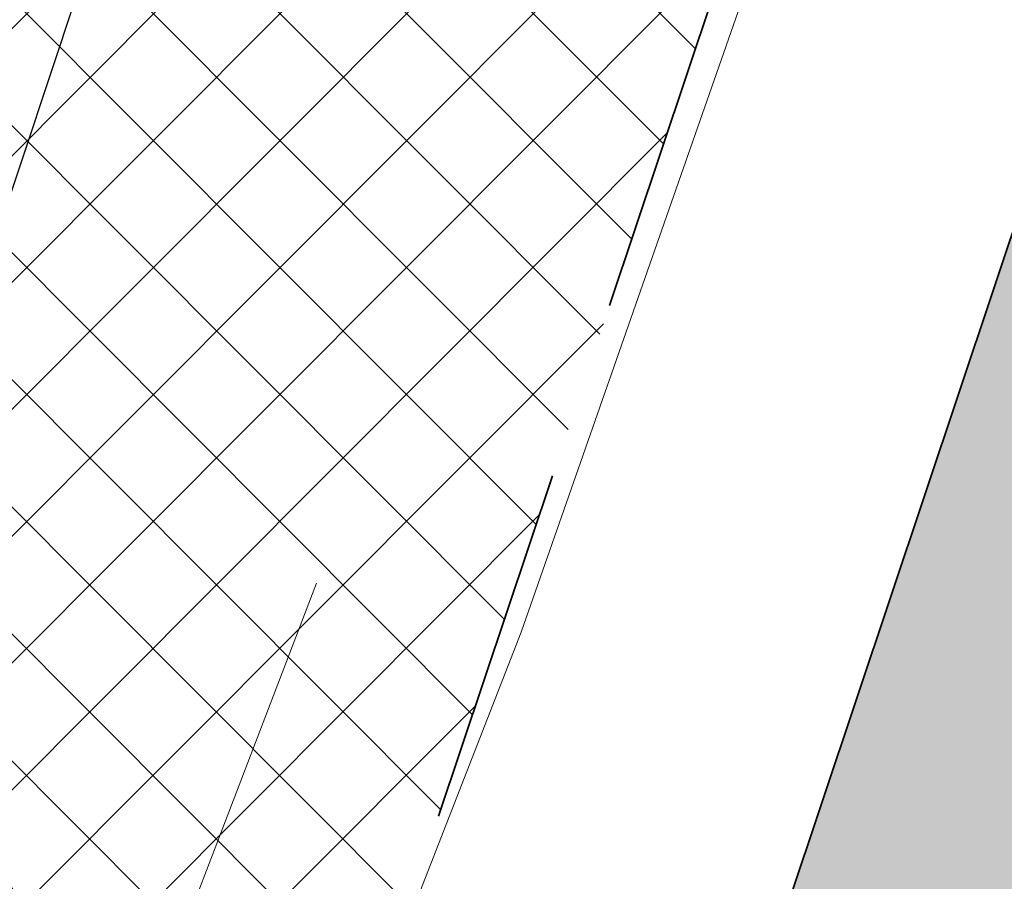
# Model space of a CAD drawing. Header units: metres. Extents: x 6599773 to 13199707, y 5688499 to 11377233.
# Tile 146 of 256: x 6599955.96 to 6599958.7, y 5688889.6 to 5688892. Entities that reach past the tile are written whole.
import ezdxf

# ---------------------------------------------------------------- set-up
doc = ezdxf.new("R2010")
doc.units = ezdxf.units.M
doc.header["$MEASUREMENT"] = 0
for name, pattern in [('1', [0]), ('BUG', [1.5, 1, -0.5]), ('GUK', [2, 1.5, -0.5])]:
    doc.linetypes.add(name, pattern=pattern)
for name, color, linetype, lineweight in [('_kolor chodnik', 50, '1', 0), ('_kolor zjazdy kostka', 7, '1', 0), ('_kolor ścieżka', 10, '1', 0), ('_kraweznik', 7, 'CONTINUOUS', 35), ('_obrzeze', 10, 'BUG', 35), ('AS__Nowe_granice', 140, 'CONTINUOUS', 30), ('Kontury', 90, 'GUK', 5), ('OTD_L_12', 7, 'CONTINUOUS', 5), ('OTK_L_5', 7, 'CONTINUOUS', 5)]:
    doc.layers.add(name, color=color, linetype=linetype, lineweight=lineweight)
doc.layers.add('_kolor jezdnia', color=7, linetype='1', lineweight=0, true_color=0x00dbdb)
doc.layers.add('_kolor pobocze', color=7, linetype='1', lineweight=0, true_color=0xff66ff)
pattern_1 = [(45, (0, 0), (-0.1767766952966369, 0.1767766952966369), []), (135, (0, 0), (-0.1767766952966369, -0.1767766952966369), [])]

msp = doc.modelspace()

# ---------------------------------------------------------------- hatches: boundary and pattern name
at = {"layer": '_kolor chodnik'}
h = msp.add_hatch(dxfattribs=at)
h.set_pattern_fill('ANSI37', color=256, scale=2)
h.set_pattern_definition(pattern_1)
h.paths.add_polyline_path([(6599849.938171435, 5688542.085872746), (6599852.232147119, 5688548.938742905), (6599853.573135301, 5688548.489851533), (6599853.827082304, 5688549.248475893), (6599851.793849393, 5688549.929093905), (6599849.895278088, 5688548.982823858), (6599847.823506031, 5688542.793750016)])
edge = h.paths.add_edge_path()
edge.add_line((6600018.106075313, 5689087.454911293), (6600022.42781917, 5689091.229234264))
edge.add_line((6600022.42781917, 5689091.229234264), (6600020.233254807, 5689093.742094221))
edge.add_line((6600020.233254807, 5689093.742094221), (6600017.159471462, 5689091.057656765))
edge.add_arc((6600023.275194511, 5689085.3851404), 8.341433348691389, 137.1531559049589, 148.8016577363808)
edge.add_line((6600016.140105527, 5689089.706021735), (6600018.106075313, 5689087.454911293))
h.paths.add_polyline_path([(6600038.501784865, 5689187.592294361), (6600037.906968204, 5689187.700586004), (6600037.63829624, 5689186.224843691), (6600038.240083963, 5689186.115282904)])
h.paths.add_polyline_path([(6600069.098302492, 5689360.276020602), (6600068.321239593, 5689360.413462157), (6600068.064048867, 5689358.936495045), (6600068.836639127, 5689358.799546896)])
h.paths.add_polyline_path([(6600082.393785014, 5689362.950258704), (6600082.941124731, 5689366.103121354), (6600081.481377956, 5689366.361351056), (6600080.923159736, 5689363.210828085)])
h.paths.add_polyline_path([(6600074.022236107, 5689388.065861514), (6600072.983907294, 5689388.249860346), (6600072.723374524, 5689386.77253894), (6600073.760538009, 5689386.588865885)])
h.paths.add_polyline_path([(6600105.613104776, 5689486.405659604), (6600106.749499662, 5689489.711933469), (6600105.298891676, 5689490.233346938), (6600104.143487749, 5689486.917306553)], flags=17)
h.paths.add_polyline_path([(6600132.519778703, 5689678.737346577), (6600131.761827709, 5689678.896110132), (6600131.444670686, 5689677.429261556), (6600132.212256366, 5689677.269208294)])
h.paths.add_polyline_path([(6600156.649397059, 5689798.7449027), (6600156.48800471, 5689797.958860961), (6600157.450195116, 5689797.757316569), (6600157.615023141, 5689798.542205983)])
h.paths.add_polyline_path([(6600189.055358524, 5689948.643107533), (6600187.902868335, 5689948.884512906), (6600187.600024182, 5689947.417400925), (6600188.748131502, 5689947.176379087)])
edge = h.paths.add_edge_path()
edge.add_line((6600204.459383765, 5690032.969035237), (6600204.153258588, 5690031.227801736))
edge.add_arc((6600202.328347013, 5690027.299936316), 4.331100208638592, 41.85300125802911, 65.08011549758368, ccw=False)
edge.add_arc((6600032.90393149, 5690051.979071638), 174.020003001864, 352.8070218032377, 353.495463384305)
edge.add_arc((6600202.372679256, 5690027.343587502), 5.999999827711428, 55.12102442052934, 69.64815978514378)
edge = h.paths.add_edge_path()
edge.add_line((6600205.046027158, 5690040.265402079), (6600204.972740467, 5690038.483452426))
edge.add_arc((6600203.986269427, 5690044.401803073), 5.999999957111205, 279.4630688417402, 294.9140560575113)
edge.add_line((6600206.513819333, 5690038.960158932), (6600206.607027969, 5690041.030672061))
edge.add_arc((6600203.986269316, 5690044.401803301), 4.270000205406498, 284.3702444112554, 307.86193139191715, ccw=False)
edge = h.paths.add_edge_path()
edge.add_arc((6600203.547470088, 5690044.558759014), 6.446878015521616, 324.4350091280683, 356.2013368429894, ccw=False)
edge.add_arc((6600203.986269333, 5690044.401803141), 6.00000007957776, 323.2169970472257, 357.4193489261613)
h.paths.add_polyline_path([(6600208.910055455, 5690121.713696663), (6600208.146285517, 5690121.748120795), (6600207.125602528, 5690121.794124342), (6600209.971605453, 5690121.665851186)])
edge = h.paths.add_edge_path()
edge.add_line((6600238.769818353, 5690481.648294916), (6600240.338176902, 5690490.873746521))
edge.add_line((6600240.338176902, 5690490.873746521), (6600241.251295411, 5690510.829461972))
edge.add_line((6600241.251295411, 5690510.829461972), (6600239.524022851, 5690510.928942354))
edge.add_line((6600239.524022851, 5690510.928942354), (6600238.633343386, 5690491.167757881))
edge.add_line((6600238.633343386, 5690491.167757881), (6600234.579716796, 5690467.661262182))
edge.add_line((6600234.579716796, 5690467.661262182), (6600234.449796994, 5690464.966873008))
edge.add_arc((6600242.443669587, 5690464.607462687), 8.00194818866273, 177.4256738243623, 268.2543056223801)
edge.add_line((6600242.199903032, 5690456.609228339), (6600242.216657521, 5690457.359274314))
edge.add_line((6600242.216657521, 5690457.359274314), (6600242.305257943, 5690458.836738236))
edge.add_arc((6600242.444504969, 5690464.607952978), 5.772894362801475, 177.0298084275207, 268.6178439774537, ccw=False)
edge.add_line((6600236.679365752, 5690464.907083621), (6600236.951876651, 5690470.95443634))
edge.add_line((6600236.951876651, 5690470.95443634), (6600238.150786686, 5690478.210832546))
edge.add_line((6600238.150786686, 5690478.210832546), (6600238.769818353, 5690481.648294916))
h.paths.add_polyline_path([(6600238.769818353, 5690481.648294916), (6600238.150786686, 5690478.210832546), (6600239.670056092, 5690477.930590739), (6600240.266710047, 5690481.376366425)], flags=17)
edge = h.paths.add_edge_path()
edge.add_line((6600223.366500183, 5690460.339976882), (6600223.276803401, 5690457.948865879))
edge.add_arc((6600221.105749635, 5690465.64864014), 7.999999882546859, 285.7465040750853, 299.8464885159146)
edge.add_line((6600225.08717264, 5690458.709744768), (6600225.240084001, 5690461.623695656))
edge.add_arc((6600221.105749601, 5690465.648640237), 5.769999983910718, 293.06724420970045, 315.7681070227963, ccw=False)
edge = h.paths.add_edge_path()
edge.add_arc((6600220.025145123, 5690444.676291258), 5.77000016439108, 37.996647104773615, 59.94382588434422, ccw=False)
edge.add_line((6600224.572175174, 5690448.22839199), (6600224.817793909, 5690451.081798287))
edge.add_arc((6600220.025145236, 5690444.676291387), 7.999999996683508, 53.19588653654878, 68.15166733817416)
edge.add_line((6600223.00235276, 5690452.101669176), (6600222.91504296, 5690449.670427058))
edge = h.paths.add_edge_path()
edge.add_arc((6600221.105749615, 5690465.648640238), 7.999999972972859, 328.0222308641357, 357.0132597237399)
edge.add_line((6600229.094882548, 5690465.23180147), (6600229.218816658, 5690467.593604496))
edge.add_line((6600229.218816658, 5690467.593604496), (6600228.218919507, 5690467.645774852))
edge.add_line((6600228.218919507, 5690467.645774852), (6600227.891778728, 5690461.411918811))
h.paths.add_polyline_path([(6600200.980142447, 5690012.236744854), (6600202.31727834, 5690011.956662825), (6600202.522293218, 5690012.935421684), (6600201.182321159, 5690013.216097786)])
h.paths.add_polyline_path([(6600196.457878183, 5689983.98337835), (6600195.202332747, 5689984.246370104), (6600194.899091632, 5689982.777335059), (6600196.150355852, 5689982.515240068)])
edge = h.paths.add_edge_path()
edge.add_line((6600112.305909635, 5689517.99101877), (6600112.691041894, 5689519.807934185))
edge.add_line((6600112.691041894, 5689519.807934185), (6600113.245521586, 5689522.423769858))
edge.add_line((6600113.245521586, 5689522.423769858), (6600111.553124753, 5689522.782507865))
edge.add_line((6600111.553124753, 5689522.782507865), (6600107.405864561, 5689503.217226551))
edge.add_line((6600107.405864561, 5689503.217226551), (6600099.494506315, 5689480.361667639))
edge.add_line((6600099.494506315, 5689480.361667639), (6600099.182814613, 5689478.891218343))
edge.add_arc((6600107.008997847, 5689477.232359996), 8.000059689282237, 168.0325629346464, 257.7529108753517)
edge.add_line((6600105.311960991, 5689469.414366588), (6600105.784990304, 5689471.593619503))
edge.add_arc((6600107.008927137, 5689477.232314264), 5.769999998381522, 168.0321375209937, 257.7533362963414, ccw=False)
edge.add_line((6600101.364343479, 5689478.42879883), (6600101.647245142, 5689479.76342708))
edge.add_line((6600101.647245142, 5689479.76342708), (6600104.143487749, 5689486.917306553))
edge.add_line((6600104.143487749, 5689486.917306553), (6600105.298891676, 5689490.233346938))
edge.add_line((6600105.298891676, 5689490.233346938), (6600108.240043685, 5689498.809726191))
edge.add_line((6600108.240043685, 5689498.809726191), (6600112.305909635, 5689517.99101877))
h.paths.add_polyline_path([(6600136.009573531, 5689645.499114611), (6600138.333647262, 5689645.012304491), (6600138.661671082, 5689646.578318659), (6600134.869459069, 5689647.372651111)])
at = {"layer": '_kolor jezdnia'}
h = msp.add_hatch(dxfattribs=at)
h.set_pattern_fill('ANSI37', color=256, scale=2.2)
h.set_pattern_definition([(311.9999999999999, (0, 0), (0.2043648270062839, 0.1840109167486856), []), (41.99999999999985, (0, 0), (-0.1840109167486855, 0.2043648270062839), [])])
edge = h.paths.add_edge_path()
edge.add_line((6599833.066047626, 5688539.933393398), (6599850.649511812, 5688527.983462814))
edge.add_arc((6599857.337592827, 5688536.653968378), 10.95025544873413, 169.5012687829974, 232.3548431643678, ccw=False)
edge.add_arc((6599858.085851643, 5688536.618142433), 11.69295282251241, 162.2507788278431, 169.9967502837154, ccw=False)
edge.add_line((6599846.949484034, 5688540.182754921), (6599847.823506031, 5688542.793750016))
edge.add_line((6599847.823506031, 5688542.793750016), (6599849.895278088, 5688548.982823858))
edge.add_line((6599849.895278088, 5688548.982823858), (6599852.434748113, 5688556.56906746))
edge.add_line((6599852.434748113, 5688556.56906746), (6599928.48625871, 5688783.760284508))
edge.add_line((6599928.48625871, 5688783.760284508), (6599931.025728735, 5688791.34652811))
edge.add_line((6599931.025728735, 5688791.34652811), (6599996.657773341, 5688987.411326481))
edge.add_line((6599996.657773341, 5688987.411326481), (6599999.197243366, 5688994.997570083))
edge.add_line((6599999.197243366, 5688994.997570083), (6600021.930100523, 5689062.908193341))
edge.add_line((6600021.930100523, 5689062.908193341), (6600017.620224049, 5689067.371531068))
edge.add_line((6600017.620224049, 5689067.371531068), (6600016.714558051, 5689064.654078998))
edge.add_line((6600016.714558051, 5689064.654078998), (6600012.423620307, 5689051.835617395))
edge.add_line((6600012.423620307, 5689051.835617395), (6600009.884150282, 5689044.249373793))
edge.add_line((6600009.884150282, 5689044.249373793), (6599977.53516164, 5688947.612159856))
edge.add_line((6599977.53516164, 5688947.612159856), (6599974.995691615, 5688940.025916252))
edge.add_line((6599974.995691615, 5688940.025916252), (6599942.096912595, 5688841.746295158))
edge.add_line((6599942.096912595, 5688841.746295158), (6599939.557442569, 5688834.160051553))
edge.add_line((6599939.557442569, 5688834.160051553), (6599882.679288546, 5688664.246042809))
edge.add_line((6599882.679288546, 5688664.246042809), (6599880.139818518, 5688656.659799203))
edge.add_line((6599880.139818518, 5688656.659799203), (6599852.464543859, 5688573.984527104))
edge.add_line((6599852.464543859, 5688573.984527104), (6599842.470137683, 5688544.127903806))
edge.add_arc((6599835.706422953, 5688546.652910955), 7.219660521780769, 248.54809133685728, 339.52856074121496, ccw=False)
h.paths.add_polyline_path([(6600044.653202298, 5689172.271628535), (6600046.276244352, 5689181.431901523), (6600047.759199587, 5689189.801539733), (6600051.0603021, 5689208.432603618), (6600052.368792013, 5689215.817578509), (6600054.808584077, 5689229.587499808), (6600056.11707399, 5689236.972474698), (6600057.346666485, 5689243.912161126), (6600058.655146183, 5689251.297078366), (6600058.831439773, 5689252.292060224), (6600060.098987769, 5689259.445963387), (6600060.139929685, 5689259.677035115), (6600061.407468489, 5689266.830886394), (6600072.329030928, 5689328.470998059), (6600073.637511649, 5689335.855921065), (6600077.337304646, 5689356.73715072), (6600078.820259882, 5689365.106788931), (6600081.142794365, 5689378.214921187), (6600082.53851694, 5689386.092227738), (6600095.187867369, 5689457.483787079), (6600091.082877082, 5689465.8405575), (6600089.043088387, 5689454.328211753), (6600087.870641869, 5689447.711051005), (6600087.560133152, 5689445.958573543), (6600086.562151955, 5689440.326076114), (6600082.433200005, 5689417.022719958), (6600080.95024477, 5689408.65308175), (6600077.202698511, 5689387.502337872), (6600075.719743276, 5689379.132699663), (6600073.469199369, 5689366.430874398), (6600071.986244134, 5689358.061236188), (6600069.986864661, 5689346.776955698), (6600068.591142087, 5689338.899649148), (6600065.559290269, 5689321.78820693), (6600064.163567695, 5689313.91090038), (6600059.719426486, 5689288.828650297), (6600058.323703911, 5689280.951343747), (6600057.563846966, 5689276.662793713), (6600056.168124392, 5689268.785487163), (6600054.804920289, 5689261.091711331), (6600053.409197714, 5689253.214404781), (6600053.264817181, 5689252.399536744), (6600051.869094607, 5689244.522230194), (6600051.183555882, 5689240.653124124), (6600049.787833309, 5689232.775817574), (6600046.593849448, 5689214.749319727), (6600045.198126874, 5689206.872013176), (6600044.41754409, 5689202.466488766), (6600042.934588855, 5689194.096850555), (6600036.429952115, 5689157.38538759), (6600034.94699688, 5689149.01574938), (6600030.579776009, 5689124.367629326), (6600027.529365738, 5689107.151445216), (6600024.895072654, 5689094.014582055), (6600030.583685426, 5689094.264316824), (6600032.945013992, 5689106.191885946), (6600043.170247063, 5689163.901990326)])
edge = h.paths.add_edge_path()
edge.add_line((6600111.106812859, 5689535.144351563), (6600111.256844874, 5689535.85214863))
edge.add_line((6600111.256844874, 5689535.85214863), (6600112.915748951, 5689543.678261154))
edge.add_line((6600112.915748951, 5689543.678261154), (6600117.304772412, 5689564.384094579))
edge.add_line((6600117.304772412, 5689564.384094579), (6600119.067357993, 5689572.699339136))
edge.add_line((6600119.067357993, 5689572.699339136), (6600120.087667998, 5689577.512794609))
edge.add_line((6600120.087667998, 5689577.512794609), (6600121.64289057, 5689584.849775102))
edge.add_line((6600121.64289057, 5689584.849775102), (6600128.436769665, 5689616.900852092))
edge.add_line((6600128.436769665, 5689616.900852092), (6600129.991992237, 5689624.237832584))
edge.add_line((6600129.991992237, 5689624.237832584), (6600132.660554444, 5689636.827148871))
edge.add_line((6600132.660554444, 5689636.827148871), (6600133.208838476, 5689639.444704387))
edge.add_line((6600133.208838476, 5689639.444704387), (6600134.848957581, 5689647.274775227))
edge.add_line((6600134.848957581, 5689647.274775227), (6600138.97649476, 5689666.979995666))
edge.add_line((6600138.97649476, 5689666.979995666), (6600140.51410642, 5689674.320687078))
edge.add_line((6600140.51410642, 5689674.320687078), (6600145.209128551, 5689696.735129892))
edge.add_line((6600145.209128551, 5689696.735129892), (6600146.746740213, 5689704.075821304))
edge.add_line((6600146.746740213, 5689704.075821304), (6600151.462308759, 5689726.588354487))
edge.add_line((6600151.462308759, 5689726.588354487), (6600152.999920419, 5689733.929045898))
edge.add_line((6600152.999920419, 5689733.929045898), (6600155.244070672, 5689744.642813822))
edge.add_line((6600155.244070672, 5689744.642813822), (6600156.781682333, 5689751.983505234))
edge.add_line((6600156.781682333, 5689751.983505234), (6600161.635515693, 5689775.156126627))
edge.add_line((6600161.635515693, 5689775.156126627), (6600163.378142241, 5689783.475576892))
edge.add_line((6600163.378142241, 5689783.475576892), (6600163.850769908, 5689785.731942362))
edge.add_line((6600163.850769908, 5689785.731942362), (6600167.028500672, 5689800.90270461))
edge.add_line((6600167.028500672, 5689800.90270461), (6600179.490888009, 5689860.399222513))
edge.add_line((6600179.490888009, 5689860.399222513), (6600181.233514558, 5689868.718672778))
edge.add_line((6600181.233514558, 5689868.718672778), (6600181.84713393, 5689871.648144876))
edge.add_line((6600181.84713393, 5689871.648144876), (6600183.38474559, 5689878.988836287))
edge.add_line((6600183.38474559, 5689878.988836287), (6600184.935818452, 5689886.393792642))
edge.add_line((6600184.935818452, 5689886.393792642), (6600186.575937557, 5689894.223863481))
edge.add_line((6600186.575937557, 5689894.223863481), (6600194.051338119, 5689929.912074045))
edge.add_line((6600194.051338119, 5689929.912074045), (6600195.691457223, 5689937.742144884))
edge.add_line((6600195.691457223, 5689937.742144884), (6600202.915799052, 5689972.231779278))
edge.add_line((6600202.915799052, 5689972.231779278), (6600204.555918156, 5689980.061850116))
edge.add_line((6600204.555918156, 5689980.061850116), (6600206.062781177, 5689987.255744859))
edge.add_line((6600206.062781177, 5689987.255744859), (6600207.702900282, 5689995.085815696))
edge.add_line((6600207.702900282, 5689995.085815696), (6600210.232559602, 5690007.162628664))
edge.add_line((6600210.232559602, 5690007.162628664), (6600211.694938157, 5690014.144150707))
edge.add_arc((6600028.177652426, 5690052.584442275), 187.5000004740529, 348.1696294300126, 357.4195276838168)
edge.add_line((6600215.487522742, 5690044.142720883), (6600208.310270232, 5690026.480446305))
edge.add_arc((6600032.903933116, 5690051.97907145), 177.2500013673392, 348.1696294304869, 351.7289130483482, ccw=False)
edge.add_line((6600206.38894146, 5690015.640182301), (6600205.966941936, 5690013.625519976))
edge.add_line((6600205.966941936, 5690013.625519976), (6600204.326822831, 5690005.795449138))
edge.add_line((6600204.326822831, 5690005.795449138), (6600197.076961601, 5689971.183982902))
edge.add_line((6600197.076961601, 5689971.183982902), (6600195.334335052, 5689962.864532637))
edge.add_line((6600195.334335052, 5689962.864532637), (6600193.44722506, 5689953.855305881))
edge.add_line((6600193.44722506, 5689953.855305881), (6600191.909227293, 5689946.512771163))
edge.add_line((6600191.909227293, 5689946.512771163), (6600185.49684423, 5689915.899498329))
edge.add_line((6600185.49684423, 5689915.899498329), (6600183.856521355, 5689908.068454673))
edge.add_line((6600183.856521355, 5689908.068454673), (6600182.066605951, 5689899.523243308))
edge.add_line((6600182.066605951, 5689899.523243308), (6600180.32407057, 5689891.204228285))
edge.add_line((6600180.32407057, 5689891.204228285), (6600174.320344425, 5689862.541919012))
edge.add_line((6600174.320344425, 5689862.541919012), (6600172.577809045, 5689854.222903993))
edge.add_line((6600172.577809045, 5689854.222903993), (6600163.663810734, 5689811.666703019))
edge.add_line((6600163.663810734, 5689811.666703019), (6600162.023782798, 5689803.837067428))
edge.add_line((6600162.023782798, 5689803.837067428), (6600160.924220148, 5689798.587659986))
edge.add_line((6600160.924220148, 5689798.587659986), (6600159.279208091, 5689790.734229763))
edge.add_line((6600159.279208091, 5689790.734229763), (6600157.107250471, 5689780.365115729))
edge.add_line((6600157.107250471, 5689780.365115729), (6600155.462238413, 5689772.511685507))
edge.add_line((6600155.462238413, 5689772.511685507), (6600153.380318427, 5689762.572418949))
edge.add_line((6600153.380318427, 5689762.572418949), (6600151.735124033, 5689754.718118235))
edge.add_line((6600151.735124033, 5689754.718118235), (6600148.586504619, 5689739.686336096))
edge.add_line((6600148.586504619, 5689739.686336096), (6600146.885007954, 5689731.563243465))
edge.add_line((6600146.885007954, 5689731.563243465), (6600141.75088822, 5689707.052510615))
edge.add_line((6600141.75088822, 5689707.052510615), (6600140.110896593, 5689699.223048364))
edge.add_line((6600140.110896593, 5689699.223048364), (6600133.483561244, 5689667.583574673))
edge.add_line((6600133.483561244, 5689667.583574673), (6600131.860394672, 5689659.834436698))
edge.add_line((6600131.860394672, 5689659.834436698), (6600131.740984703, 5689659.26436315))
edge.add_line((6600131.740984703, 5689659.26436315), (6600130.117814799, 5689651.515209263))
edge.add_line((6600130.117814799, 5689651.515209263), (6600127.278733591, 5689637.961189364))
edge.add_line((6600127.278733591, 5689637.961189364), (6600126.924568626, 5689636.290366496))
edge.add_line((6600126.924568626, 5689636.290366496), (6600125.166244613, 5689627.995226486))
edge.add_line((6600125.166244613, 5689627.995226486), (6600118.009503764, 5689594.232298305))
edge.add_line((6600118.009503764, 5689594.232298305), (6600116.251179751, 5689585.937158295))
edge.add_line((6600116.251179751, 5689585.937158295), (6600113.665314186, 5689573.737975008))
edge.add_line((6600113.665314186, 5689573.737975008), (6600111.898534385, 5689565.402943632))
edge.add_line((6600111.898534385, 5689565.402943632), (6600104.889982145, 5689532.33911599))
edge.add_line((6600104.889982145, 5689532.33911599), (6600103.226635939, 5689524.492047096))
edge.add_line((6600103.226635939, 5689524.492047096), (6600096.623876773, 5689493.342605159))
edge.add_line((6600096.623876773, 5689493.342605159), (6600094.968986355, 5689485.53542763))
edge.add_line((6600094.968986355, 5689485.53542763), (6600094.300101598, 5689482.379870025))
edge.add_line((6600094.300101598, 5689482.379870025), (6600099.182814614, 5689478.891218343))
edge.add_line((6600099.182814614, 5689478.891218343), (6600099.494506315, 5689480.361667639))
edge.add_line((6600099.494506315, 5689480.361667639), (6600111.106812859, 5689535.144351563))
edge = h.paths.add_edge_path()
edge.add_arc((6600239.213891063, 5690851.4003676), 10.0000000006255, -2.8342403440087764, 76.13703556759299, ccw=False)
edge.add_line((6600249.201658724, 5690850.905901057), (6600249.082723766, 5690848.503524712))
edge.add_line((6600249.082723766, 5690848.503524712), (6600247.016487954, 5690806.767468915))
edge.add_line((6600247.016487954, 5690806.767468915), (6600246.092398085, 5690789.152178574))
edge.add_line((6600246.092398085, 5690789.152178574), (6600233.768116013, 5690572.015170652))
edge.add_line((6600233.768116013, 5690572.015170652), (6600228.959056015, 5690465.29620206))
edge.add_line((6600228.959056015, 5690465.29620206), (6600234.588724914, 5690465.017134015))
edge.add_line((6600234.588724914, 5690465.017134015), (6600239.26254019, 5690571.767576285))
edge.add_line((6600239.26254019, 5690571.767576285), (6600252.505038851, 5690806.400146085))
edge.add_line((6600252.505038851, 5690806.400146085), (6600254.569211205, 5690848.094521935))
edge.add_arc((6600262.559425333, 5690847.6989487), 7.999999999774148, 76.13703557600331, 177.1657596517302, ccw=False)
edge.add_line((6600264.476229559, 5690855.465921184), (6600241.609896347, 5690861.109083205))
edge = h.paths.add_edge_path()
edge.add_line((6600250.031475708, 5690451.625307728), (6600250.231741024, 5690455.772579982))
edge.add_line((6600250.231741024, 5690455.772579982), (6600246.257763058, 5690456.417303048))
edge.add_line((6600246.257763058, 5690456.417303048), (6600242.171761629, 5690456.61060902))
edge.add_arc((6600242.563100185, 5690464.586983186), 7.985968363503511, 176.9123644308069, 267.1911945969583, ccw=False)
edge.add_line((6600234.588724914, 5690465.017134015), (6600228.959056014, 5690465.29620206))
edge.add_arc((6600220.965133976, 5690465.657286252), 8.002072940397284, 267.8289300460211, 357.413716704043, ccw=False)
edge.add_line((6600220.661989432, 5690457.660957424), (6600212.406915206, 5690458.119572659))
edge.add_line((6600212.406915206, 5690458.119572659), (6600208.431872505, 5690457.817501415))
edge.add_line((6600208.431872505, 5690457.817501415), (6600208.233912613, 5690454.548331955))
edge.add_line((6600208.233912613, 5690454.548331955), (6600212.129565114, 5690453.127270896))
edge.add_line((6600212.129565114, 5690453.127270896), (6600218.640548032, 5690452.76554962))
edge.add_line((6600218.640548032, 5690452.76554962), (6600216.486747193, 5690452.885205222))
edge.add_line((6600216.486747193, 5690452.885205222), (6600220.46890539, 5690452.663974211))
edge.add_arc((6600220.025145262, 5690444.676291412), 7.999999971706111, -0.3386579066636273, 86.8201700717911, ccw=False)
edge.add_line((6600228.025005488, 5690444.629006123), (6600227.803602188, 5690439.649256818))
edge.add_line((6600227.803602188, 5690439.649256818), (6600226.885525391, 5690435.936828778))
edge.add_line((6600226.885525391, 5690435.936828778), (6600225.534849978, 5690405.967249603))
edge.add_line((6600225.534849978, 5690405.967249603), (6600226.115199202, 5690402.187514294))
edge.add_line((6600226.115199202, 5690402.187514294), (6600213.445139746, 5690121.008786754))
edge.add_line((6600213.445139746, 5690121.008786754), (6600213.352800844, 5690118.960058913))
edge.add_line((6600213.352800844, 5690118.960058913), (6600209.980184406, 5690044.131649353))
edge.add_arc((6600203.986269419, 5690044.401803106), 5.999999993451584, 257.4162346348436, 357.41934921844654, ccw=False)
edge.add_line((6600202.679069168, 5690038.545931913), (6600201.589735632, 5690033.666039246))
edge.add_line((6600201.589735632, 5690033.666039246), (6600203.67987942, 5690033.199458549))
edge.add_arc((6600202.372679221, 5690027.343587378), 5.999999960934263, -8.27108729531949, 77.41623506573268, ccw=False)
edge.add_line((6600208.310270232, 5690026.480446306), (6600215.487522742, 5690044.142720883))
edge.add_line((6600215.487522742, 5690044.142720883), (6600216.199687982, 5690059.944661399))
edge.add_line((6600216.199687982, 5690059.944661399), (6600216.537356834, 5690067.437056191))
edge.add_line((6600216.537356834, 5690067.437056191), (6600223.893528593, 5690230.66011469))
edge.add_line((6600223.893528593, 5690230.66011469), (6600224.231197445, 5690238.152509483))
edge.add_line((6600224.231197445, 5690238.152509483), (6600233.507835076, 5690443.987992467))
edge.add_arc((6600241.499722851, 5690443.627812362), 7.999999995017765, 87.29208981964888, 177.4195277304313, ccw=False)
edge.add_line((6600241.877677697, 5690451.618879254), (6600246.021541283, 5690451.422886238))
edge.add_line((6600246.021541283, 5690451.422886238), (6600246.427694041, 5690451.443388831))
edge.add_line((6600246.427694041, 5690451.443388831), (6600246.793970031, 5690451.461878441))
edge.add_line((6600246.793970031, 5690451.461878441), (6600250.031475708, 5690451.625307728))
edge = h.paths.add_edge_path()
edge.add_line((6600007.33756506, 5689086.20374581), (6600006.980466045, 5689080.740822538))
edge.add_line((6600006.980466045, 5689080.740822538), (6600007.229745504, 5689080.720859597))
edge.add_line((6600007.229745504, 5689080.720859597), (6600008.093335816, 5689080.601653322))
edge.add_line((6600008.093335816, 5689080.601653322), (6600008.702681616, 5689080.53831051))
edge.add_arc((6600008.140193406, 5689070.554142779), 9.999999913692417, -18.557800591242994, 86.77547804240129, ccw=False)
edge.add_line((6600017.620224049, 5689067.371531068), (6600021.930100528, 5689062.908193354))
edge.add_arc((6599734.83819726, 5689159.011261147), 302.7499967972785, 341.4922000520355, 343.8640860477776)
edge.add_arc((6600034.895369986, 5689072.315877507), 9.581213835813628, 98.63328270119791, 164.5273290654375, ccw=False)
edge.add_line((6600033.457137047, 5689081.788529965), (6600033.832640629, 5689081.798737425))
edge.add_line((6600033.832640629, 5689081.798737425), (6600034.422462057, 5689082.05700874))
edge.add_line((6600034.422462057, 5689082.05700874), (6600036.833623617, 5689082.139040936))
edge.add_line((6600036.833623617, 5689082.139040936), (6600036.730225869, 5689087.148851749))
edge.add_line((6600036.730225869, 5689087.148851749), (6600036.579860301, 5689087.134303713))
edge.add_arc((6600036.479565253, 5689093.136286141), 6.002820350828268, 169.1687651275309, 270.9573417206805, ccw=False)
edge.add_line((6600030.583685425, 5689094.264316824), (6600024.895072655, 5689094.014582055))
edge.add_arc((6600015.200558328, 5689096.162123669), 9.929528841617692, 271.0943432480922, 347.5094668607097, ccw=False)
edge.add_arc((6600014.909438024, 5689089.646776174), 3.446070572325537, 264.4236009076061, 278.0194998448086, ccw=False)
edge.add_line((6600014.574573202, 5689086.217014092), (6600014.299554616, 5689086.232508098))
edge.add_line((6600014.299554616, 5689086.232508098), (6600010.474232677, 5689086.448019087))
edge.add_line((6600010.474232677, 5689086.448019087), (6600007.33756506, 5689086.20374581))
edge = h.paths.add_edge_path()
edge.add_line((6600105.490725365, 5689463.953528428), (6600106.927559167, 5689464.047234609))
edge.add_line((6600106.927559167, 5689464.047234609), (6600107.835, 5689468.66))
edge.add_line((6600107.835, 5689468.66), (6600105.311960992, 5689469.414366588))
edge.add_arc((6600107.008997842, 5689477.232359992), 8.000059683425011, 168.0325628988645, 257.7529109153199, ccw=False)
edge.add_line((6600099.182814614, 5689478.891218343), (6600094.300101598, 5689482.379870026))
edge.add_arc((6600586.245114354, 5689378.10423892), 502.8750369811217, 168.032376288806, 169.9522165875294)
edge.add_line((6600091.082877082, 5689465.8405575), (6600095.187867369, 5689457.483787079))
edge.add_arc((6600103.06517392, 5689456.088064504), 8.000000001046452, 77.7533362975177, 169.9524553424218, ccw=False)
edge.add_line((6600104.762140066, 5689463.906012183), (6600105.490725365, 5689463.953528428))
at = {"layer": '_kolor pobocze'}
h = msp.add_hatch(dxfattribs=at)
h.set_pattern_fill('ANSI37', color=256, scale=2)
h.set_pattern_definition(pattern_1)
edge = h.paths.add_edge_path()
edge.add_line((6600035.926965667, 5689101.56944285), (6600036.046865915, 5689102.311543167))
edge.add_arc((6600058.171848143, 5689233.778275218), 133.3154772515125, 259.4578941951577, 260.4470163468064, ccw=False)
edge.add_line((6600033.780707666, 5689102.713067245), (6600032.142559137, 5689101.847662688))
edge.add_arc((6599734.838175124, 5689159.011266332), 302.7500195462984, 347.6801154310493, 349.11639019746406, ccw=False)
edge.add_arc((6600036.478170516, 5689093.133441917), 6.000000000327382, 167.68011541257, 271.5571101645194)
edge.add_line((6600036.64121064, 5689087.1356575), (6600036.730491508, 5689087.137804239))
edge.add_line((6600036.730491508, 5689087.137804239), (6600036.71246321, 5689087.887583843))
edge.add_line((6600036.71246321, 5689087.887583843), (6600036.559840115, 5689087.884077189))
edge.add_arc((6600036.482532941, 5689093.14290691), 5.259397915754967, 170.6455005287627, 270.84221319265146, ccw=False)
edge.add_arc((6600545.796425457, 5688991.216220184), 524.6691769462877, 167.9170060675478, 168.7028219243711, ccw=False)
edge.add_line((6600032.751078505, 5689101.044345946), (6600034.011432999, 5689101.917298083))
edge.add_line((6600034.011432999, 5689101.917298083), (6600035.926965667, 5689101.56944285))
edge = h.paths.add_edge_path()
edge.add_line((6600002.828843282, 5688994.032881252), (6600003.066918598, 5688994.744091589))
edge.add_line((6600003.066918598, 5688994.744091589), (6600001.227880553, 5688995.359703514))
edge.add_line((6600001.227880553, 5688995.359703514), (6600000.55876659, 5688996.702196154))
edge.add_line((6600000.55876659, 5688996.702196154), (6600022.641310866, 5689062.67011804))
edge.add_arc((6599734.83819395, 5689159.011262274), 303.5000002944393, 341.4922000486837, 343.8640860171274)
edge.add_arc((6600035.267451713, 5689072.092773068), 9.250000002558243, 91.55711016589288, 163.8640860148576, ccw=False)
edge.add_line((6600035.016098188, 5689081.339357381), (6600036.868703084, 5689081.389717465))
edge.add_line((6600036.868703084, 5689081.389717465), (6600036.850674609, 5689082.139504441))
edge.add_line((6600036.850674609, 5689082.139504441), (6600034.995718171, 5689082.089080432))
edge.add_arc((6600035.267451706, 5689072.092773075), 9.999999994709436, 91.55711014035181, 163.8640860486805)
edge.add_arc((6599734.838192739, 5689159.011262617), 302.7500015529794, 341.4922000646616, 343.8640860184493, ccw=False)
edge.add_line((6600021.930100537, 5689062.908193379), (6599999.748942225, 5688996.6456785))
edge.add_line((6599999.748942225, 5688996.6456785), (6600000.695212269, 5688994.747107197))
edge.add_line((6600000.695212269, 5688994.747107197), (6600002.828843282, 5688994.032881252))
h.paths.add_polyline_path([(6599971.7492186, 5688907.297112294), (6599971.084233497, 5688908.631320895), (6599997.822068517, 5688988.526766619), (6599999.164561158, 5688989.195880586), (6600001.003599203, 5688988.580268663), (6600001.241674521, 5688989.291479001), (6599999.108043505, 5688990.005704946), (6599997.2094722, 5688989.059434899), (6599970.270280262, 5688908.583087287), (6599971.216550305, 5688906.684515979), (6599973.350181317, 5688905.970290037), (6599973.588256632, 5688906.681500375)])
h.paths.add_polyline_path([(6599932.504667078, 5688790.060553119), (6599931.835553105, 5688791.403045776), (6599968.343406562, 5688900.4641754), (6599969.685899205, 5688901.133289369), (6599971.524937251, 5688900.517677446), (6599971.763012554, 5688901.228887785), (6599969.629381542, 5688901.94311373), (6599967.730810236, 5688900.996843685), (6599931.025728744, 5688791.34652811), (6599931.971998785, 5688789.447956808), (6599933.988392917, 5688788.772975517), (6599934.226774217, 5688789.484136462)])
at = {"layer": '_kolor zjazdy kostka'}
h = msp.add_hatch(dxfattribs=at)
h.set_pattern_fill('ANSI37', color=256, scale=2)
h.set_pattern_definition(pattern_1)
h.paths.add_polyline_path([(6600244.137440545, 5690813.934732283), (6600242.369522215, 5690814.022127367), (6600242.097568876, 5690808.528921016), (6600243.865482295, 5690808.44142671)])
h.paths.add_polyline_path([(6600247.012128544, 5690806.679412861), (6600247.44273645, 5690815.377295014), (6600247.393289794, 5690814.378518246), (6600247.113277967, 5690808.722537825)])
h.paths.add_polyline_path([(6600242.297085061, 5690788.088808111), (6600240.958726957, 5690788.155683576), (6600240.648818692, 5690782.664569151), (6600241.987258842, 5690782.599147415)])
h.paths.add_polyline_path([(6600245.558275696, 5690780.919298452), (6600246.037231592, 5690789.405686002), (6600244.985820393, 5690788.453468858), (6600244.612601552, 5690781.981345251)])
h.paths.add_polyline_path([(6600241.348405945, 5690723.711515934), (6600242.272017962, 5690722.691689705), (6600242.749709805, 5690731.155680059), (6600241.698138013, 5690730.203317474), (6600241.472690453, 5690726.27550499)])
h.paths.add_polyline_path([(6600225.772794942, 5690394.589141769), (6600224.731429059, 5690393.637598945), (6600224.461246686, 5690387.644646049), (6600225.412923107, 5690386.603142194)])
h.paths.add_polyline_path([(6600223.012390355, 5690333.280720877), (6600223.372595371, 5690341.272607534), (6600222.32835346, 5690340.318436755), (6600222.058239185, 5690334.324941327)])
h.paths.add_polyline_path([(6600215.496388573, 5690166.390602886), (6600215.856593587, 5690174.382489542), (6600214.812834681, 5690173.428760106), (6600214.542018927, 5690167.435062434)])
h.paths.add_polyline_path([(6600212.446537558, 5690121.053392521), (6600213.399499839, 5690120.010473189), (6600213.788744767, 5690128.503024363), (6600212.745135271, 5690127.54943145)])
h.paths.add_polyline_path([(6600209.977420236, 5690121.665589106), (6600210.225142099, 5690127.162117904), (6600207.346107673, 5690127.291879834), (6600207.119593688, 5690121.794395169)])
h.paths.add_polyline_path([(6600207.950178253, 5690070.725854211), (6600204.880846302, 5690070.828947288), (6600204.643784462, 5690065.333808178), (6600207.702521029, 5690065.204598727)])
h.paths.add_polyline_path([(6600200.981479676, 5690012.236464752), (6600199.969248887, 5690007.339980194), (6600201.282587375, 5690007.064882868), (6600202.31726072, 5690011.956666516)])
h.paths.add_polyline_path([(6600193.613960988, 5689970.406358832), (6600192.398010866, 5689970.660657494), (6600191.286205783, 5689965.274578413), (6600192.486379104, 5689965.023185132)])
h.paths.add_polyline_path([(6600189.061271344, 5689948.671423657), (6600189.984133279, 5689953.050774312), (6600188.818902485, 5689953.32186217), (6600187.908781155, 5689948.91282903)])
h.paths.add_polyline_path([(6600180.976201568, 5689915.317449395), (6600179.952861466, 5689910.421322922), (6600181.008474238, 5689910.200199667), (6600182.033843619, 5689915.09540201)])
h.paths.add_polyline_path([(6600176.508279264, 5689893.538690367), (6600177.476023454, 5689893.335973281), (6600178.603605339, 5689898.719146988), (6600177.636002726, 5689898.922290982)])
h.paths.add_polyline_path([(6600179.28182965, 5689859.401159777), (6600180.522246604, 5689860.211927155), (6600181.057490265, 5689860.561775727), (6600183.598022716, 5689860.029600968), (6600184.726606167, 5689865.412570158), (6600182.186324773, 5689865.943033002), (6600181.604764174, 5689866.832779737), (6600181.024456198, 5689867.720610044)])
h.paths.add_polyline_path([(6600160.20081012, 5689810.862606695), (6600159.232772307, 5689811.065842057), (6600158.207991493, 5689806.171529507), (6600159.17573568, 5689805.968812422)])
h.paths.add_polyline_path([(6600156.493917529, 5689797.987177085), (6600155.463416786, 5689793.068691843), (6600156.431160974, 5689792.865974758), (6600157.461419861, 5689797.784520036)])
edge = h.paths.add_edge_path()
edge.add_arc((6600173.111981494, 5689800.679690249), 5.999999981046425, 204.6731153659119, 239.5411154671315, ccw=False)
edge.add_arc((6600173.162096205, 5689800.685330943), 6.047914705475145, 168.3203586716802, 204.5234866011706, ccw=False)
edge.add_line((6600167.239404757, 5689801.909666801), (6600163.65166784, 5689784.781499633))
edge.add_arc((6600169.524220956, 5689783.551410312), 5.999999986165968, 139.2146049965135, 168.1696294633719, ccw=False)
edge.add_arc((6600169.524220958, 5689783.551410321), 5.999999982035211, 96.80962310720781, 139.2146050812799, ccw=False)
edge.add_line((6600168.81279652, 5689789.509083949), (6600170.070461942, 5689795.507731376))
h.paths.add_polyline_path([(6600163.526364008, 5689776.866746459), (6600166.051243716, 5689776.337874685), (6600167.179826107, 5689781.720838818), (6600164.653945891, 5689782.24992016), (6600163.941148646, 5689783.340449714), (6600163.493329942, 5689784.025580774), (6600161.750703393, 5689775.706130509), (6600162.438017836, 5689776.155376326)])
h.paths.add_polyline_path([(6600152.614191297, 5689774.643430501), (6600153.639138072, 5689779.536616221), (6600152.646757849, 5689779.74492896), (6600151.646447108, 5689774.846147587)])
h.paths.add_polyline_path([(6600150.121074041, 5689767.466820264), (6600148.177624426, 5689758.167954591), (6600149.115997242, 5689757.971390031), (6600151.066362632, 5689767.268392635)])
h.paths.add_polyline_path([(6600142.970741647, 5689739.332500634), (6600141.888449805, 5689734.142420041), (6600144.036614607, 5689733.695518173), (6600145.123068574, 5689738.882330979)])
h.paths.add_polyline_path([(6600136.256357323, 5689701.052153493), (6600137.154085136, 5689700.864096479), (6600138.287960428, 5689706.274871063), (6600137.38649247, 5689706.464182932)])
h.paths.add_polyline_path([(6600130.081494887, 5689667.099389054), (6600129.212847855, 5689667.281639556), (6600128.083282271, 5689661.898895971), (6600128.953953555, 5689661.716447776)])
h.paths.add_polyline_path([(6600128.397394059, 5689659.030340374), (6600127.554144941, 5689659.207226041), (6600126.493408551, 5689653.810049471), (6600127.269860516, 5689653.647397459)])
h.paths.add_polyline_path([(6600134.990411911, 5689640.633636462), (6600137.30714639, 5689640.148363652), (6600138.339560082, 5689645.040620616), (6600136.015486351, 5689645.500958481), (6600135.435178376, 5689646.388788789), (6600134.8548704, 5689647.276619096), (6600133.214751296, 5689639.446548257), (6600134.102581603, 5689640.026856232)])
h.paths.add_polyline_path([(6600122.164164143, 5689634.294831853), (6600121.024067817, 5689628.914244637), (6600122.015114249, 5689628.705875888), (6600123.155614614, 5689634.086346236)])
h.paths.add_polyline_path([(6600114.542075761, 5689593.450769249), (6600113.493359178, 5689593.398339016), (6600112.364315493, 5689588.045694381), (6600113.29076438, 5689587.547532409)])
h.paths.add_polyline_path([(6600110.194543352, 5689572.941097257), (6600109.207819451, 5689573.148880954), (6600108.06771793, 5689567.768269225), (6600109.050143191, 5689567.53521504)])
h.paths.add_polyline_path([(6600119.083213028, 5689565.540446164), (6600119.089125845, 5689565.542290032), (6600121.462438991, 5689565.065690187), (6600122.598093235, 5689570.447168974), (6600120.229622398, 5689570.949214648), (6600119.651446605, 5689571.8119627), (6600119.073270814, 5689572.72765526), (6600117.310757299, 5689564.412754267)])
h.paths.add_polyline_path([(6600101.698666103, 5689532.937884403), (6600100.730666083, 5689533.141679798), (6600099.694214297, 5689528.250234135), (6600100.669121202, 5689528.045267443)])
h.paths.add_polyline_path([(6600094.06402112, 5689496.827028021), (6600093.080194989, 5689497.033910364), (6600092.036590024, 5689492.143967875), (6600093.038865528, 5689491.933250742)])
h.paths.add_polyline_path([(6600083.709836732, 5689453.749808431), (6600082.738586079, 5689448.336231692), (6600084.647281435, 5689448.027407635), (6600085.606840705, 5689453.416583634)])
h.paths.add_polyline_path([(6600084.434394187, 5689446.825895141), (6600083.731191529, 5689446.921126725), (6600082.928047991, 5689442.491821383), (6600083.649300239, 5689442.394910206)])
h.paths.add_polyline_path([(6600078.04194071, 5689410.721110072), (6600078.996952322, 5689416.137564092), (6600078.0548333, 5689416.304853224), (6600077.111232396, 5689410.886043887)])
h.paths.add_polyline_path([(6600072.911565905, 5689386.768652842), (6600071.96046622, 5689381.312635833), (6600072.800073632, 5689381.163221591), (6600073.76645083, 5689386.590709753)])
h.paths.add_polyline_path([(6600082.887400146, 5689379.432062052), (6600085.278102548, 5689379.034943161), (6600086.160383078, 5689383.956496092), (6600083.759726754, 5689384.355378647), (6600083.152078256, 5689385.224725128), (6600082.544429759, 5689386.094071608), (6600081.148707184, 5689378.216765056), (6600082.018053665, 5689378.824413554)])
h.paths.add_polyline_path([(6600080.731401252, 5689363.247695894), (6600080.041469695, 5689363.369939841), (6600079.433821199, 5689364.239286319), (6600078.8261727, 5689365.108632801), (6600077.343217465, 5689356.73899459), (6600078.212563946, 5689357.346643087), (6600079.081910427, 5689357.954291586), (6600081.429189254, 5689357.564866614), (6600082.388748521, 5689362.980514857)])
h.paths.add_polyline_path([(6600069.104215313, 5689360.304336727), (6600070.063917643, 5689365.720487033), (6600069.2708267, 5689365.861009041), (6600068.327152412, 5689360.441778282)])
h.paths.add_polyline_path([(6600066.55061698, 5689345.891799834), (6600065.546169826, 5689346.069805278), (6600064.677796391, 5689341.145792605), (6600065.678290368, 5689340.968483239)])
h.paths.add_polyline_path([(6600061.138656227, 5689321.077501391), (6600060.270282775, 5689316.15348863), (6600061.250715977, 5689315.979734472), (6600062.127590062, 5689320.902245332)])
h.paths.add_polyline_path([(6600055.325252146, 5689288.11325564), (6600054.456878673, 5689283.189242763), (6600055.410852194, 5689283.020177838), (6600056.28317863, 5689287.917022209)])
h.paths.add_polyline_path([(6600048.045675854, 5689182.819289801), (6600050.371939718, 5689182.407116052), (6600051.314445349, 5689187.67761207), (6600048.980409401, 5689188.064690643), (6600048.372760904, 5689188.934037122), (6600047.765112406, 5689189.803383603), (6600046.306982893, 5689181.603992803), (6600046.972918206, 5689182.069462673)])
h.paths.add_polyline_path([(6600040.943690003, 5689201.374141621), (6600039.339175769, 5689201.66987967), (6600038.429882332, 5689196.244216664), (6600039.984130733, 5689195.958493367)])
h.paths.add_polyline_path([(6600032.993704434, 5689156.473759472), (6600032.278185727, 5689156.600537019), (6600031.299242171, 5689151.188930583), (6600032.034145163, 5689151.058111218)])
h.paths.add_polyline_path([(6600026.309179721, 5689123.603833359), (6600025.417362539, 5689118.683970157), (6600026.271201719, 5689118.532684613), (6600027.143528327, 5689123.456001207)])
h.paths.add_polyline_path([(6600013.302986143, 5689054.462576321), (6600015.84245617, 5689062.048819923), (6600014.576741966, 5689061.417973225), (6600012.672139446, 5689055.728290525)])
h.paths.add_polyline_path([(6599974.547216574, 5688938.686171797), (6599977.086686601, 5688946.272415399), (6599975.820972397, 5688945.641568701), (6599973.916369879, 5688939.951886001)])
h.paths.add_polyline_path([(6599942.102825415, 5688841.748139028), (6599940.837111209, 5688841.117292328), (6599938.932508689, 5688835.427609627), (6599939.563355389, 5688834.161895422)])
h.paths.add_polyline_path([(6599882.685201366, 5688664.247886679), (6599881.419487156, 5688663.617039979), (6599879.514884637, 5688657.927357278), (6599880.145731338, 5688656.661643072)])
h.paths.add_polyline_path([(6599851.799762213, 5688549.930937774), (6599853.832995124, 5688549.250319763), (6599855.420163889, 5688553.991722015), (6599853.386930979, 5688554.672340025), (6599852.913795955, 5688555.621625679), (6599852.440660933, 5688556.570911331), (6599849.901190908, 5688548.984667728)])
h.paths.add_polyline_path([(6600233.581687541, 5690586.458647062), (6600234.520016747, 5690585.337735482), (6600234.976631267, 5690593.42826699), (6600233.922640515, 5690592.499827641)])
h.paths.add_polyline_path([(6600231.728371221, 5690526.750719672), (6600230.676277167, 5690525.793817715), (6600230.420013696, 5690519.782861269), (6600231.363586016, 5690518.655686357)])
h.paths.add_polyline_path([(6600237.577122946, 5690639.505119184), (6600236.516490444, 5690638.540451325), (6600236.176926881, 5690632.541599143), (6600237.1204992, 5690631.41442423)])
h.paths.add_polyline_path([(6600238.927801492, 5690681.139540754), (6600239.8637879, 5690680.021427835), (6600240.320411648, 5690688.112122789), (6600239.268317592, 5690687.155220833)])
h.paths.add_polyline_path([(6600218.122284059, 5690224.814875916), (6600217.079933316, 5690223.862433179), (6600216.809648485, 5690217.865326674), (6600217.762143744, 5690216.822918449)])
h.paths.add_polyline_path([(6600219.363739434, 5690274.535639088), (6600220.315886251, 5690273.493612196), (6600220.675810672, 5690281.480778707), (6600219.633750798, 5690280.528598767)])
h.paths.add_polyline_path([(6600168.75986753, 5689856.554734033), (6600169.729143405, 5689856.351696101), (6600170.857343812, 5689861.737822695), (6600169.889741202, 5689861.940966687)])
h.paths.add_polyline_path([(6600168.841833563, 5689852.115601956), (6600167.871405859, 5689852.319339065), (6600166.844894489, 5689847.425845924), (6600167.816759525, 5689847.221809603)])
at = {"layer": '_kolor ścieżka'}
h = msp.add_hatch(dxfattribs=at)
h.set_pattern_fill('ANSI37', color=10, scale=2)
h.set_pattern_definition(pattern_1)
edge = h.paths.add_edge_path()
edge.add_line((6599877.145262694, 5688659.244027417), (6599854.614951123, 5688591.938475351))
edge.add_line((6599854.614951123, 5688591.938475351), (6599854.214414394, 5688589.387325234))
edge.add_line((6599854.214414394, 5688589.387325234), (6599839.435327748, 5688545.233719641))
edge.add_arc((6599834.52303551, 5688547.748213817), 5.518450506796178, 246.5150871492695, 332.8930934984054, ccw=False)
edge.add_line((6599832.323891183, 5688542.68688393), (6599836.925902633, 5688539.594394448))
edge.add_arc((6599835.881373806, 5688546.528699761), 7.012533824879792, 278.5661808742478, 339.9794081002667)
edge.add_line((6599842.470137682, 5688544.127903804), (6599857.359687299, 5688588.607952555))
edge.add_line((6599857.359687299, 5688588.607952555), (6599857.303782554, 5688591.591210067))
edge.add_line((6599857.303782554, 5688591.591210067), (6599879.508971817, 5688657.925513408))
edge.add_line((6599879.508971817, 5688657.925513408), (6599879.193548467, 5688658.558370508))
edge.add_line((6599879.193548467, 5688658.558370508), (6599877.145262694, 5688659.244027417))
h.paths.add_polyline_path([(6599879.193548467, 5688658.558370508), (6599879.508971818, 5688657.925513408), (6599881.413574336, 5688663.615196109), (6599880.780717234, 5688663.299772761), (6599878.732431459, 5688663.985429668), (6599877.145262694, 5688659.244027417)])
h.paths.add_polyline_path([(6599938.926595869, 5688835.425765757), (6599938.61117252, 5688836.058622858), (6599936.562886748, 5688836.744279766), (6599878.732431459, 5688663.985429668), (6599880.780717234, 5688663.299772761), (6599881.413574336, 5688663.615196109)])
h.paths.add_polyline_path([(6599974.364844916, 5688941.291630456), (6599974.049421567, 5688941.924487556), (6599972.001135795, 5688942.610144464), (6599936.562886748, 5688836.744279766), (6599938.61117252, 5688836.058622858), (6599938.926595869, 5688835.425765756)])
h.paths.add_polyline_path([(6599974.049421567, 5688941.924487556), (6599974.364844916, 5688941.291630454), (6600009.253303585, 5689045.515087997), (6600008.937880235, 5689046.147945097), (6600006.889594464, 5689046.833602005), (6599972.001135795, 5688942.610144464)])
h.paths.add_polyline_path([(6600008.937880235, 5689046.147945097), (6600009.253303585, 5689045.515087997), (6600011.157906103, 5689051.204770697), (6600010.525049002, 5689050.889347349), (6600008.476763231, 5689051.575004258), (6600006.889594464, 5689046.833602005)])
edge = h.paths.add_edge_path()
edge.add_arc((6599858.085851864, 5688536.618142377), 11.69295304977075, 162.2507788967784, 169.9967501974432)
edge.add_line((6599846.570656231, 5688538.649255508), (6599849.824991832, 5688528.706403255))
edge.add_line((6599849.824991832, 5688528.706403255), (6599853.135519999, 5688528.731057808))
edge.add_line((6599853.135519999, 5688528.731057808), (6599849.868997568, 5688538.728963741))
edge.add_line((6599849.868997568, 5688538.728963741), (6599850.886451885, 5688541.768438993))
edge.add_line((6599850.886451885, 5688541.768438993), (6599849.938171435, 5688542.085872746))
edge.add_line((6599849.938171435, 5688542.085872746), (6599847.823506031, 5688542.793750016))
edge.add_line((6599847.823506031, 5688542.793750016), (6599846.949484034, 5688540.182754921))
edge = h.paths.add_edge_path()
edge.add_arc((6600008.743460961, 5689068.123037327), 7.659999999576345, 341.4922000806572, 372.1491631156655)
edge.add_line((6600016.231900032, 5689069.735141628), (6600014.371922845, 5689078.374983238))
edge.add_arc((6600008.140193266, 5689070.554142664), 10.00000004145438, 51.45178747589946, 78.26461791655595)
edge.add_line((6600010.174112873, 5689080.345116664), (6600010.018184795, 5689077.577393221))
edge.add_arc((6600009.814745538, 5689075.098871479), 2.486856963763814, 14.594442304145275, 85.30763078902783, ccw=False)
edge.add_line((6600012.221360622, 5689075.725498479), (6600013.747330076, 5689068.637167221))
edge.add_line((6600013.747330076, 5689068.637167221), (6600013.596857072, 5689066.921144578))
edge.add_line((6600013.596857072, 5689066.921144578), (6600008.476763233, 5689051.575004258))
edge.add_line((6600008.476763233, 5689051.575004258), (6600010.525049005, 5689050.88934735))
edge.add_line((6600010.525049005, 5689050.88934735), (6600011.157906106, 5689051.204770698))
edge.add_line((6600011.157906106, 5689051.204770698), (6600016.00728921, 5689065.691494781))

# ---------------------------------------------------------------- linework, layer by layer
at = {"layer": '_kraweznik'}
msp.add_line((6600016.714558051, 5689064.654078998), (6599842.470137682, 5688544.127903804), dxfattribs=at)
at = {"layer": '_obrzeze'}
msp.add_line((6600016.007289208, 5689065.691494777), (6599857.303782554, 5688591.591210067), dxfattribs=at)
at = {"layer": 'AS__Nowe_granice'}
msp.add_lwpolyline([(6600019.34, 5689081.95), (6599838.5601, 5688539.0294)], dxfattribs=at)
at = {"layer": 'Kontury', "color": 3, "linetype": '1'}
msp.add_lwpolyline([(6599955.2707, 5688889.5362), (6599962.6703, 5688911.7589)], dxfattribs=at)
at = {"layer": 'OTD_L_12', "color": 7}
msp.add_lwpolyline([(6599956.783, 5688890.435), (6599955.514, 5688887.123)], dxfattribs=at)
at = {"layer": 'OTK_L_5', "color": 7}
for points in [[(6599957.353, 5688890.298), (6599969.811, 5688925.897)], [(6599956.05, 5688886.959), (6599957.353, 5688890.298)]]:
    msp.add_lwpolyline(points, dxfattribs=at)

doc.saveas('drawing.dxf')
